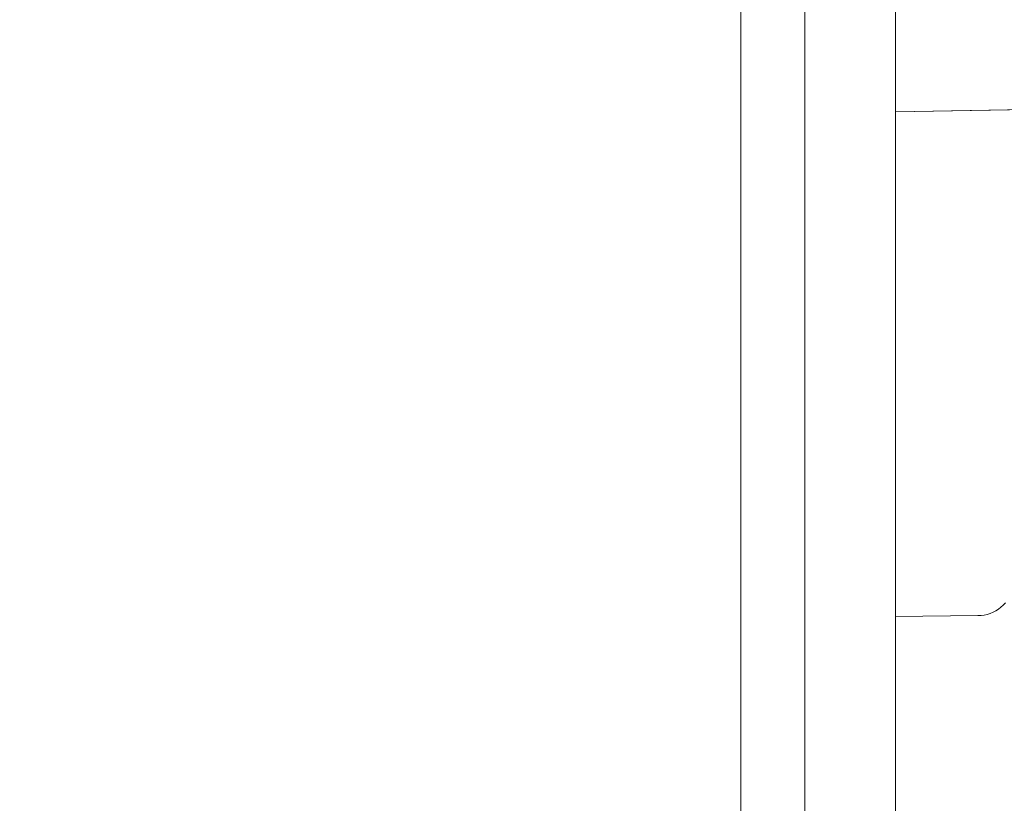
# Model space of a CAD drawing. Header units: millimetres. Extents: x -230 to 230, y -130 to 130.
# Tile 34 of 47: x 92 to 146, y -87 to -44. Entities that reach past the tile are written whole.
import ezdxf

# ---------------------------------------------------------------- set-up
doc = ezdxf.new("R2010")
doc.units = ezdxf.units.MM
doc.header["$LTSCALE"] = 25.4
doc.layers.add('Lighting-Moving Light', color=7, linetype='Continuous', lineweight=5, true_color=0x000000)

# ---------------------------------------------------------------- blocks, each defined once
blk = doc.blocks.new('Group-1')
at = {"layer": 'Lighting-Moving Light', "color": 7, "linetype": 'Continuous', "lineweight": 5, "transparency": 33554687}
for points, invisible_edges in [([(-503.576, 1.533, -25), (-503.576, 226.446, -25), (-761.075, 239.033, -25), (-761.075, -11.053, -25)], 14), ([(-770.152, 222.936, -116.924), (-519.672, 235.523, -116.924), (-519.672, -7.543, -116.924), (-757.565, -7.543, -116.924)], 11), ([(-519.672, -7.543, -116.924), (-519.672, 235.523, -116.924), (-507.086, 222.936, -116.924), (-507.086, 5.043, -116.924)], 11), ([(-503.576, 226.446, -25), (-503.576, 1.533, -25), (-498.619, 1.79, -29.957), (-498.619, 226.19, -29.957)], 10), ([(-507.086, 5.043, -116.924), (-507.086, 222.936, -116.924), (-498.619, 226.19, -108.457), (-498.619, 1.79, -108.457)], 10), ([(-498.619, 163.2, -85.881), (-498.619, 64.782, -55.995), (-498.619, 64.782, -85.881), (-498.619, 226.19, -108.457)], 13), ([(-498.619, 226.19, -29.957), (-498.619, 1.79, -29.957), (-498.619, 163.2, -55.995), (-498.619, 190.834, -55.995)], 10), ([(-498.619, 64.782, -85.881), (-498.619, 37.145, -85.881), (-498.619, 1.79, -108.457), (-498.619, 226.19, -108.457)], 10), ([(-498.619, 64.782, -55.995), (-498.619, 163.2, -85.881), (-498.619, 163.2, -55.995), (-498.619, 1.79, -29.957)], 13), ([(-498.619, 64.782, -85.881), (-490.299, 64.924, -85.881), (-492.596, 37.884, -85.881), (-492.713, 37.759, -85.881)], 10), ([(-492.713, 37.759, -55.995), (-492.596, 37.884, -55.995), (-490.299, 64.924, -55.995), (-498.619, 64.782, -55.995)], 10), ([(-498.619, 1.79, -29.957), (-498.619, 37.145, -55.995), (-498.619, 64.782, -55.995)], 9), ([(-498.619, 64.782, -85.881), (-493.429, 37.306, -85.881), (-493.592, 37.254, -85.881), (-493.759, 37.217, -85.881)], 9), ([(-498.619, 64.782, -85.881), (-492.975, 37.541, -85.881), (-493.12, 37.45, -85.881)], 9), ([(-493.759, 37.217, -85.881), (-493.928, 37.193, -85.881), (-498.619, 64.782, -85.881)], 10), ([(-498.619, 64.782, -85.881), (-492.713, 37.759, -85.881), (-492.839, 37.644, -85.881), (-492.975, 37.541, -85.881)], 9), ([(-493.12, 37.45, -85.881), (-493.271, 37.371, -85.881), (-493.429, 37.306, -85.881), (-498.619, 64.782, -85.881)], 12), ([(-493.928, 37.193, -85.881), (-494.099, 37.185, -85.881), (-498.619, 64.782, -85.881)], 10), ([(-494.099, 37.185, -85.881), (-498.619, 37.145, -85.881), (-498.619, 64.782, -85.881)], 8), ([(-498.619, 64.782, -55.995), (-493.12, 37.45, -55.995), (-492.975, 37.541, -55.995)], 9), ([(-498.619, 64.782, -55.995), (-493.928, 37.193, -55.995), (-493.759, 37.217, -55.995)], 9), ([(-498.619, 64.782, -55.995), (-493.429, 37.306, -55.995), (-493.271, 37.371, -55.995), (-493.12, 37.45, -55.995)], 9), ([(-498.619, 64.782, -55.995), (-494.099, 37.185, -55.995), (-493.928, 37.193, -55.995)], 9), ([(-493.759, 37.217, -55.995), (-493.592, 37.254, -55.995), (-493.429, 37.306, -55.995), (-498.619, 64.782, -55.995)], 12), ([(-492.975, 37.541, -55.995), (-492.839, 37.644, -55.995), (-492.713, 37.759, -55.995), (-498.619, 64.782, -55.995)], 12), ([(-498.619, 64.782, -55.995), (-498.619, 37.145, -55.995), (-494.099, 37.185, -55.995)], 8), ([(-492.839, 37.644, -55.995), (-492.839, 37.644, -85.881), (-492.713, 37.759, -85.881), (-492.713, 37.759, -55.995)], 5), ([(-492.713, 37.759, -55.995), (-492.713, 37.759, -85.881), (-492.596, 37.884, -85.881), (-492.596, 37.884, -55.995)], 1), ([(-494.099, 37.185, -55.995), (-494.099, 37.185, -85.881), (-493.928, 37.193, -85.881), (-493.928, 37.193, -55.995)], 4), ([(-493.928, 37.193, -55.995), (-493.928, 37.193, -85.881), (-493.759, 37.217, -85.881), (-493.759, 37.217, -55.995)], 5), ([(-493.759, 37.217, -55.995), (-493.759, 37.217, -85.881), (-493.592, 37.254, -85.881), (-493.592, 37.254, -55.995)], 5), ([(-493.592, 37.254, -55.995), (-493.592, 37.254, -85.881), (-493.429, 37.306, -85.881), (-493.429, 37.306, -55.995)], 5), ([(-493.429, 37.306, -55.995), (-493.429, 37.306, -85.881), (-493.271, 37.371, -85.881), (-493.271, 37.371, -55.995)], 5), ([(-493.271, 37.371, -55.995), (-493.271, 37.371, -85.881), (-493.12, 37.45, -85.881), (-493.12, 37.45, -55.995)], 5), ([(-493.12, 37.45, -55.995), (-493.12, 37.45, -85.881), (-492.975, 37.541, -85.881), (-492.975, 37.541, -55.995)], 5), ([(-492.975, 37.541, -55.995), (-492.975, 37.541, -85.881), (-492.839, 37.644, -85.881), (-492.839, 37.644, -55.995)], 5), ([(-498.619, 1.79, -29.957), (-498.619, 1.79, -108.457), (-498.619, 37.145, -85.881), (-498.619, 37.145, -55.995)], 10)]:
    blk.add_3dface(points, dxfattribs=dict(at, invisible_edges=invisible_edges))
for points in [[(-498.619, 64.782, -55.995), (-490.299, 64.924, -55.995), (-490.299, 64.924, -85.881), (-498.619, 64.782, -85.881)], [(-498.619, 37.145, -85.881), (-494.099, 37.185, -85.881), (-494.099, 37.185, -55.995), (-498.619, 37.145, -55.995)]]:
    blk.add_3dface(points, dxfattribs=at)
at = {"layer": 'Lighting-Moving Light', "color": 0, "flags": 1}
for tag in ['Yoke', '3D_Symbol_Name', 'Weight', 'Weight', 'Wattage', 'Candlepower', 'Body', 'Model_Name', 'Beam_Angle', 'Field_Angle', 'Remarks', 'Beam_Angle_2', 'Field_Angle_2', 'Num_Channels', 'Frame_Size', 'Device_Type', 'FixtureID', 'Frame_Size', 'Base', 'Lens', 'Inst_Type', 'Lamp']:
    blk.add_attdef(tag, (-554.515, 111.223), '', height=0.18, dxfattribs=at)

msp = doc.modelspace()

# ---------------------------------------------------------------- block references
at = {"layer": 'Lighting-Moving Light', "color": 7, "transparency": 33554687}
msp.add_blockref('Group-1', (638.619, -113.99), dxfattribs=at)

doc.saveas('drawing.dxf')
